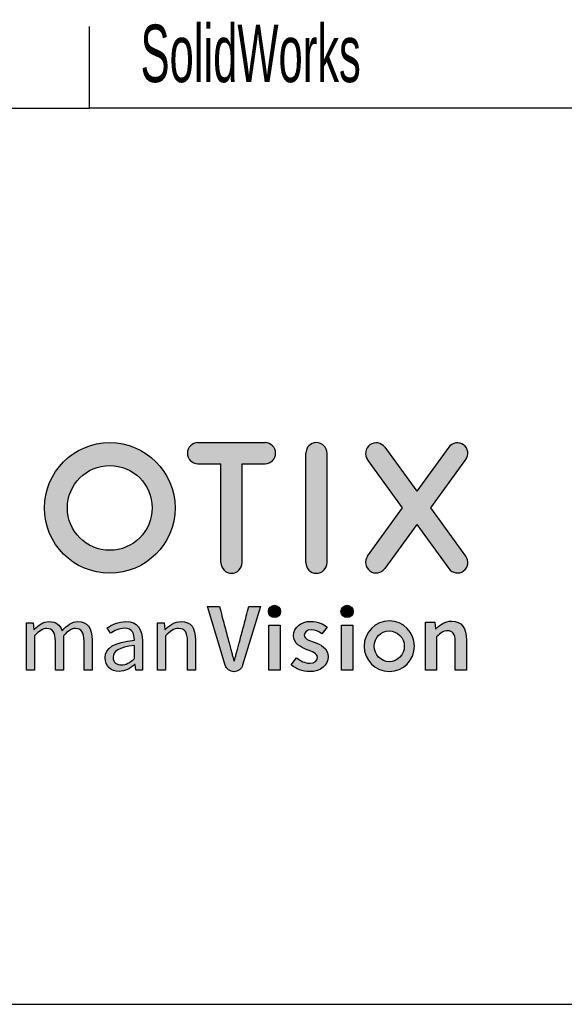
# Model space of a CAD drawing. Header units: millimetres. Extents: x 11 to 411, y 5 to 292.
# Tile 4 of 9: x 296 to 316, y 5 to 41. Entities that reach past the tile are written whole.
import ezdxf

# ---------------------------------------------------------------- set-up
doc = ezdxf.new("R2010")
doc.units = ezdxf.units.MM
doc.layers.add('1', color=7, linetype='Continuous')
doc.styles.add('SLDTEXTSTYLE2', font='TXT', dxfattribs={"width": 0.567})

msp = doc.modelspace()

# ---------------------------------------------------------------- hatches: boundary and pattern name
at = {"layer": '1'}
h = msp.add_hatch(color=156, dxfattribs=at)
edge = h.paths.add_edge_path(flags=0)
edge.add_arc((299.348, 23.442), 2.405, 0, 360)
edge = h.paths.add_edge_path(flags=0)
edge.add_arc((299.348, 23.442), 1.56, 0, 360)
h = msp.add_hatch(color=156, dxfattribs=at)
edge = h.paths.add_edge_path(flags=0)
edge.add_line((305.068, 25.847), (302.598, 25.847))
edge.add_arc((302.598, 25.457), 0.39, 90, 270)
edge.add_line((302.598, 25.067), (303.443, 25.067))
edge.add_line((303.443, 25.067), (303.443, 21.427))
edge.add_arc((303.833, 21.427), 0.39, 180, 360)
edge.add_line((304.223, 21.427), (304.223, 25.067))
edge.add_line((304.223, 25.067), (305.068, 25.067))
edge.add_arc((305.068, 25.457), 0.39, 270, 450)
h = msp.add_hatch(color=156, dxfattribs=at)
edge = h.paths.add_edge_path(flags=0)
edge.add_arc((306.962, 25.457), 0.39, 0, 180)
edge.add_line((306.572, 25.457), (306.572, 21.427))
edge.add_arc((306.962, 21.427), 0.39, 180, 360)
edge.add_line((307.352, 21.427), (307.352, 25.457))
h = msp.add_hatch(color=156, dxfattribs=at)
edge = h.paths.add_edge_path(flags=0)
edge.add_arc((312.153, 21.437), 0.39, 216, 396)
edge.add_line((312.468, 21.666), (311.178, 23.442))
edge.add_line((311.178, 23.442), (312.468, 25.219))
edge.add_arc((312.153, 25.448), 0.39, 324, 504)
edge.add_line((311.837, 25.677), (310.658, 24.054))
edge.add_line((310.658, 24.054), (309.478, 25.677))
edge.add_arc((309.163, 25.448), 0.39, 36, 216)
edge.add_line((308.847, 25.219), (310.138, 23.442))
edge.add_line((310.138, 23.442), (308.847, 21.666))
edge.add_arc((309.163, 21.437), 0.39, 144, 324)
edge.add_line((309.478, 21.208), (310.658, 22.831))
edge.add_line((310.658, 22.831), (311.837, 21.208))
h = msp.add_hatch(color=156, dxfattribs=at)
edge = h.paths.add_edge_path(flags=0)
edge.add_spline(control_points=[(303.602, 17.647), (303.645, 17.508), (303.774, 17.413), (303.92, 17.413)], knot_values=[8, 8, 8, 8, 9, 9, 9, 9], weights=[1, 1, 1, 1], degree=3, periodic=0)
edge.add_line((303.92, 17.413), (303.926, 17.413))
edge.add_spline(control_points=[(303.926, 17.413), (304.072, 17.413), (304.201, 17.509), (304.244, 17.648)], knot_values=[6, 6, 6, 6, 7, 7, 7, 7], weights=[1, 1, 1, 1], degree=3, periodic=0)
edge.add_line((304.244, 17.648), (304.898, 19.818))
edge.add_line((304.898, 19.818), (304.473, 19.818))
edge.add_spline(control_points=[(304.473, 19.818), (304.017, 18.086), (303.937, 17.816)], knot_values=[3, 3, 3, 4, 4, 4], weights=[1, 1, 1], degree=2, periodic=0)
edge.add_line((303.937, 17.816), (303.923, 17.816))
edge.add_spline(control_points=[(303.923, 17.816), (303.844, 18.086), (303.387, 19.818)], knot_values=[1, 1, 1, 2, 2, 2], weights=[1, 1, 1], degree=2, periodic=0)
edge.add_line((303.387, 19.818), (302.945, 19.818))
edge.add_line((302.945, 19.818), (303.602, 17.647))
h = msp.add_hatch(color=156, dxfattribs=at)
edge = h.paths.add_edge_path(flags=0)
edge.add_spline(control_points=[(305.194, 19.633), (305.194, 19.509), (305.294, 19.408), (305.418, 19.408), (305.542, 19.408), (305.642, 19.509), (305.642, 19.633)], knot_values=[0, 0, 0, 0, 1, 1, 1, 2, 2, 2, 2], weights=[1, 1, 1, 1, 1, 1, 1], degree=3, periodic=0)
edge.add_spline(control_points=[(305.642, 19.633), (305.642, 19.756), (305.542, 19.857), (305.418, 19.857), (305.294, 19.857), (305.194, 19.756), (305.194, 19.633)], knot_values=[2, 2, 2, 2, 3, 3, 3, 4, 4, 4, 4], weights=[1, 1, 1, 1, 1, 1, 1], degree=3, periodic=0)
h = msp.add_hatch(color=156, dxfattribs=at)
edge = h.paths.add_edge_path(flags=0)
edge.add_spline(control_points=[(307.866, 19.633), (307.866, 19.509), (307.966, 19.408), (308.09, 19.408), (308.214, 19.408), (308.315, 19.509), (308.315, 19.633)], knot_values=[0, 0, 0, 0, 1, 1, 1, 2, 2, 2, 2], weights=[1, 1, 1, 1, 1, 1, 1], degree=3, periodic=0)
edge.add_spline(control_points=[(308.315, 19.633), (308.315, 19.756), (308.214, 19.857), (308.09, 19.857), (307.966, 19.857), (307.866, 19.756), (307.866, 19.633)], knot_values=[2, 2, 2, 2, 3, 3, 3, 4, 4, 4, 4], weights=[1, 1, 1, 1, 1, 1, 1], degree=3, periodic=0)
h = msp.add_hatch(color=156, dxfattribs=at)
edge = h.paths.add_edge_path(flags=0)
edge.add_spline(control_points=[(297.019, 19.002), (296.889, 19.002), (296.742, 18.912), (296.58, 18.732)], knot_values=[16, 16, 16, 16, 17, 17, 17, 17], weights=[1, 1, 1, 1], degree=3, periodic=0)
edge.add_line((296.58, 18.732), (296.58, 17.466))
edge.add_line((296.58, 17.466), (296.285, 17.466))
edge.add_line((296.285, 17.466), (296.285, 19.214))
edge.add_line((296.285, 19.214), (296.529, 19.214))
edge.add_line((296.529, 19.214), (296.555, 18.962))
edge.add_line((296.555, 18.962), (296.565, 18.962))
edge.add_spline(control_points=[(296.565, 18.962), (296.716, 19.127), (296.9, 19.257), (297.108, 19.257)], knot_values=[3, 3, 3, 3, 4, 4, 4, 4], weights=[1, 1, 1, 1], degree=3, periodic=0)
edge.add_spline(control_points=[(297.108, 19.257), (297.375, 19.257), (297.519, 19.131), (297.59, 18.922)], knot_values=[4, 4, 4, 4, 5, 5, 5, 5], weights=[1, 1, 1, 1], degree=3, periodic=0)
edge.add_spline(control_points=[(297.59, 18.922), (297.774, 19.12), (297.954, 19.257), (298.166, 19.257)], knot_values=[5, 5, 5, 5, 6, 6, 6, 6], weights=[1, 1, 1, 1], degree=3, periodic=0)
edge.add_spline(control_points=[(298.166, 19.257), (298.526, 19.257), (298.698, 19.02), (298.698, 18.574)], knot_values=[6, 6, 6, 6, 7, 7, 7, 7], weights=[1, 1, 1, 1], degree=3, periodic=0)
edge.add_line((298.698, 18.574), (298.698, 17.466))
edge.add_line((298.698, 17.466), (298.403, 17.466))
edge.add_line((298.403, 17.466), (298.403, 18.534))
edge.add_spline(control_points=[(298.403, 18.534), (298.403, 18.861), (298.299, 19.002), (298.08, 19.002)], knot_values=[10, 10, 10, 10, 11, 11, 11, 11], weights=[1, 1, 1, 1], degree=3, periodic=0)
edge.add_spline(control_points=[(298.08, 19.002), (297.943, 19.002), (297.803, 18.912), (297.641, 18.732)], knot_values=[11, 11, 11, 11, 12, 12, 12, 12], weights=[1, 1, 1, 1], degree=3, periodic=0)
edge.add_line((297.641, 18.732), (297.641, 17.466))
edge.add_line((297.641, 17.466), (297.346, 17.466))
edge.add_line((297.346, 17.466), (297.346, 18.534))
edge.add_spline(control_points=[(297.346, 18.534), (297.346, 18.861), (297.242, 19.002), (297.019, 19.002)], knot_values=[15, 15, 15, 15, 16, 16, 16, 16], weights=[1, 1, 1, 1], degree=3, periodic=0)
h = msp.add_hatch(color=156, dxfattribs=at)
edge = h.paths.add_edge_path(flags=0)
edge.add_spline(control_points=[(300.256, 18.574), (299.511, 18.491), (299.18, 18.3), (299.18, 17.919)], knot_values=[11, 11, 11, 11, 12, 12, 12, 12], weights=[1, 1, 1, 1], degree=3, periodic=0)
edge.add_spline(control_points=[(299.18, 17.919), (299.18, 17.606), (299.4, 17.423), (299.694, 17.423)], knot_values=[10, 10, 10, 10, 11, 11, 11, 11], weights=[1, 1, 1, 1], degree=3, periodic=0)
edge.add_spline(control_points=[(299.694, 17.423), (299.91, 17.423), (300.104, 17.538), (300.274, 17.674)], knot_values=[9, 9, 9, 9, 10, 10, 10, 10], weights=[1, 1, 1, 1], degree=3, periodic=0)
edge.add_line((300.274, 17.674), (300.281, 17.674))
edge.add_line((300.281, 17.674), (300.306, 17.466))
edge.add_line((300.306, 17.466), (300.55, 17.466))
edge.add_line((300.55, 17.466), (300.55, 18.538))
edge.add_spline(control_points=[(300.55, 18.538), (300.55, 18.973), (300.371, 19.257), (299.943, 19.257)], knot_values=[4, 4, 4, 4, 5, 5, 5, 5], weights=[1, 1, 1, 1], degree=3, periodic=0)
edge.add_spline(control_points=[(299.943, 19.257), (299.662, 19.257), (299.417, 19.135), (299.256, 19.03)], knot_values=[3, 3, 3, 3, 4, 4, 4, 4], weights=[1, 1, 1, 1], degree=3, periodic=0)
edge.add_line((299.256, 19.03), (299.374, 18.825))
edge.add_spline(control_points=[(299.374, 18.825), (299.511, 18.919), (299.691, 19.012), (299.896, 19.012)], knot_values=[1, 1, 1, 1, 2, 2, 2, 2], weights=[1, 1, 1, 1], degree=3, periodic=0)
edge.add_spline(control_points=[(299.896, 19.012), (300.18, 19.012), (300.256, 18.797), (300.256, 18.574)], knot_values=[0, 0, 0, 0, 1, 1, 1, 1], weights=[1, 1, 1, 1], degree=3, periodic=0)
edge = h.paths.add_edge_path(flags=0)
edge.add_spline(control_points=[(299.777, 17.66), (299.605, 17.66), (299.471, 17.743), (299.471, 17.941)], knot_values=[3, 3, 3, 3, 4, 4, 4, 4], weights=[1, 1, 1, 1], degree=3, periodic=0)
edge.add_spline(control_points=[(299.471, 17.941), (299.471, 18.164), (299.669, 18.307), (300.256, 18.379)], knot_values=[2, 2, 2, 2, 3, 3, 3, 3], weights=[1, 1, 1, 1], degree=3, periodic=0)
edge.add_line((300.256, 18.379), (300.256, 17.894))
edge.add_spline(control_points=[(300.256, 17.894), (300.086, 17.743), (299.946, 17.66), (299.777, 17.66)], knot_values=[0, 0, 0, 0, 1, 1, 1, 1], weights=[1, 1, 1, 1], degree=3, periodic=0)
h = msp.add_hatch(color=156, dxfattribs=at)
edge = h.paths.add_edge_path(flags=0)
edge.add_spline(control_points=[(301.403, 18.732), (301.579, 18.908), (301.701, 19.002), (301.881, 19.002)], knot_values=[9, 9, 9, 9, 10, 10, 10, 10], weights=[1, 1, 1, 1], degree=3, periodic=0)
edge.add_spline(control_points=[(301.881, 19.002), (302.111, 19.002), (302.212, 18.861), (302.212, 18.534)], knot_values=[8, 8, 8, 8, 9, 9, 9, 9], weights=[1, 1, 1, 1], degree=3, periodic=0)
edge.add_line((302.212, 18.534), (302.212, 17.466))
edge.add_line((302.212, 17.466), (302.507, 17.466))
edge.add_line((302.507, 17.466), (302.507, 18.574))
edge.add_spline(control_points=[(302.507, 18.574), (302.507, 19.02), (302.342, 19.257), (301.975, 19.257)], knot_values=[4, 4, 4, 4, 5, 5, 5, 5], weights=[1, 1, 1, 1], degree=3, periodic=0)
edge.add_spline(control_points=[(301.975, 19.257), (301.734, 19.257), (301.554, 19.127), (301.388, 18.962)], knot_values=[3, 3, 3, 3, 4, 4, 4, 4], weights=[1, 1, 1, 1], degree=3, periodic=0)
edge.add_line((301.388, 18.962), (301.378, 18.962))
edge.add_line((301.378, 18.962), (301.352, 19.214))
edge.add_line((301.352, 19.214), (301.108, 19.214))
edge.add_line((301.108, 19.214), (301.108, 17.466))
edge.add_line((301.108, 17.466), (301.403, 17.466))
edge.add_line((301.403, 17.466), (301.403, 18.732))
h = msp.add_hatch(color=156, dxfattribs=at)
edge = h.paths.add_edge_path(flags=0)
edge.add_spline(control_points=[(306.032, 17.659), (306.205, 17.518), (306.46, 17.414), (306.701, 17.414)], knot_values=[12, 12, 12, 12, 13, 13, 13, 13], weights=[1, 1, 1, 1], degree=3, periodic=0)
edge.add_spline(control_points=[(306.701, 17.414), (307.147, 17.414), (307.388, 17.659), (307.388, 17.961)], knot_values=[11, 11, 11, 11, 12, 12, 12, 12], weights=[1, 1, 1, 1], degree=3, periodic=0)
edge.add_spline(control_points=[(307.388, 17.961), (307.388, 18.292), (307.122, 18.407), (306.881, 18.497)], knot_values=[10, 10, 10, 10, 11, 11, 11, 11], weights=[1, 1, 1, 1], degree=3, periodic=0)
edge.add_spline(control_points=[(306.881, 18.497), (306.69, 18.565), (306.514, 18.622), (306.514, 18.759)], knot_values=[9, 9, 9, 9, 10, 10, 10, 10], weights=[1, 1, 1, 1], degree=3, periodic=0)
edge.add_spline(control_points=[(306.514, 18.759), (306.514, 18.871), (306.597, 18.953), (306.773, 18.953)], knot_values=[8, 8, 8, 8, 9, 9, 9, 9], weights=[1, 1, 1, 1], degree=3, periodic=0)
edge.add_spline(control_points=[(306.773, 18.953), (306.913, 18.953), (307.039, 18.892), (307.162, 18.802)], knot_values=[7, 7, 7, 7, 8, 8, 8, 8], weights=[1, 1, 1, 1], degree=3, periodic=0)
edge.add_line((307.162, 18.802), (307.352, 19.054))
edge.add_spline(control_points=[(307.352, 19.054), (307.208, 19.166), (307.01, 19.266), (306.766, 19.266)], knot_values=[5, 5, 5, 5, 6, 6, 6, 6], weights=[1, 1, 1, 1], degree=3, periodic=0)
edge.add_spline(control_points=[(306.766, 19.266), (306.37, 19.266), (306.122, 19.047), (306.122, 18.738)], knot_values=[4, 4, 4, 4, 5, 5, 5, 5], weights=[1, 1, 1, 1], degree=3, periodic=0)
edge.add_spline(control_points=[(306.122, 18.738), (306.122, 18.443), (306.385, 18.31), (306.618, 18.223)], knot_values=[3, 3, 3, 3, 4, 4, 4, 4], weights=[1, 1, 1, 1], degree=3, periodic=0)
edge.add_spline(control_points=[(306.618, 18.223), (306.805, 18.151), (306.996, 18.087), (306.996, 17.939)], knot_values=[2, 2, 2, 2, 3, 3, 3, 3], weights=[1, 1, 1, 1], degree=3, periodic=0)
edge.add_spline(control_points=[(306.996, 17.939), (306.996, 17.817), (306.906, 17.727), (306.716, 17.727)], knot_values=[1, 1, 1, 1, 2, 2, 2, 2], weights=[1, 1, 1, 1], degree=3, periodic=0)
edge.add_spline(control_points=[(306.716, 17.727), (306.536, 17.727), (306.385, 17.802), (306.226, 17.925)], knot_values=[0, 0, 0, 0, 1, 1, 1, 1], weights=[1, 1, 1, 1], degree=3, periodic=0)
edge.add_line((306.226, 17.925), (306.032, 17.659))
h = msp.add_hatch(color=156, dxfattribs=at)
edge = h.paths.add_edge_path(flags=0)
edge.add_spline(control_points=[(309.645, 17.421), (310.158, 17.421), (310.574, 17.837), (310.574, 18.35)], knot_values=[2, 2, 2, 2, 3, 3, 3, 3], weights=[1, 1, 1, 1], degree=3, periodic=0)
edge.add_spline(control_points=[(310.574, 18.35), (310.574, 18.864), (310.158, 19.28), (309.645, 19.28)], knot_values=[3, 3, 3, 3, 4, 4, 4, 4], weights=[1, 1, 1, 1], degree=3, periodic=0)
edge.add_spline(control_points=[(309.645, 19.28), (309.132, 19.28), (308.715, 18.864), (308.715, 18.35)], knot_values=[0, 0, 0, 0, 1, 1, 1, 1], weights=[1, 1, 1, 1], degree=3, periodic=0)
edge.add_spline(control_points=[(308.715, 18.35), (308.715, 17.837), (309.132, 17.421), (309.645, 17.421)], knot_values=[1, 1, 1, 1, 2, 2, 2, 2], weights=[1, 1, 1, 1], degree=3, periodic=0)
edge = h.paths.add_edge_path(flags=0)
edge.add_spline(control_points=[(309.645, 17.781), (309.339, 17.781), (309.089, 18.044), (309.089, 18.35), (309.089, 18.657), (309.333, 18.919), (309.639, 18.919)], knot_values=[2, 2, 2, 2, 3, 3, 3, 4, 4, 4, 4], weights=[1, 1, 1, 1, 1, 1, 1], degree=3, periodic=0)
edge.add_spline(control_points=[(309.639, 18.919), (309.946, 18.919), (310.2, 18.657), (310.2, 18.35), (310.2, 18.044), (309.951, 17.781), (309.645, 17.781)], knot_values=[0, 0, 0, 0, 1, 1, 1, 2, 2, 2, 2], weights=[1, 1, 1, 1, 1, 1, 1], degree=3, periodic=0)
h = msp.add_hatch(color=156, dxfattribs=at)
edge = h.paths.add_edge_path(flags=0)
edge.add_spline(control_points=[(311.391, 18.699), (311.539, 18.843), (311.639, 18.919), (311.794, 18.919)], knot_values=[9, 9, 9, 9, 10, 10, 10, 10], weights=[1, 1, 1, 1], degree=3, periodic=0)
edge.add_spline(control_points=[(311.794, 18.919), (311.988, 18.919), (312.071, 18.811), (312.071, 18.52)], knot_values=[8, 8, 8, 8, 9, 9, 9, 9], weights=[1, 1, 1, 1], degree=3, periodic=0)
edge.add_line((312.071, 18.52), (312.071, 17.466))
edge.add_line((312.071, 17.466), (312.485, 17.466))
edge.add_line((312.485, 17.466), (312.485, 18.574))
edge.add_spline(control_points=[(312.485, 18.574), (312.485, 19.02), (312.319, 19.275), (311.941, 19.275)], knot_values=[4, 4, 4, 4, 5, 5, 5, 5], weights=[1, 1, 1, 1], degree=3, periodic=0)
edge.add_spline(control_points=[(311.941, 19.275), (311.701, 19.275), (311.521, 19.149), (311.362, 18.994)], knot_values=[3, 3, 3, 3, 4, 4, 4, 4], weights=[1, 1, 1, 1], degree=3, periodic=0)
edge.add_line((311.362, 18.994), (311.348, 18.994))
edge.add_line((311.348, 18.994), (311.319, 19.232))
edge.add_line((311.319, 19.232), (310.978, 19.232))
edge.add_line((310.978, 19.232), (310.978, 17.466))
edge.add_line((310.978, 17.466), (311.391, 17.466))
edge.add_line((311.391, 17.466), (311.391, 18.699))
for points in [[(305.212, 19.128), (305.212, 17.466), (305.625, 17.466), (305.625, 19.128)], [(307.884, 19.128), (307.884, 17.466), (308.298, 17.466), (308.298, 19.128)]]:
    msp.add_hatch(color=156, dxfattribs=at).paths.add_polyline_path(points, flags=0)

# ---------------------------------------------------------------- linework, layer by layer
for p in [(298.588, 41.166), (316.588, 38.166)]:
    msp.add_line(p, (298.588, 38.166), dxfattribs=at)
at = {"layer": '1', "color": 7}
for p, q in [((276.588, 38.166), (298.588, 38.166)), ((10.596, 5.166), (410.588, 5.166))]:
    msp.add_line(p, q, dxfattribs=at)
at = {"layer": '1', "color": 156}
for p, q in [((302.598, 25.847), (305.068, 25.847)), ((306.572, 21.427), (306.572, 25.457)), ((307.352, 21.427), (307.352, 25.457)), ((309.478, 25.677), (310.658, 24.054)), ((311.837, 25.677), (310.658, 24.054)), ((302.598, 25.067), (303.443, 25.067)), ((303.443, 21.427), (303.443, 25.067)), ((304.223, 21.427), (304.223, 25.067)), ((304.223, 25.067), (305.068, 25.067)), ((310.138, 23.442), (308.847, 25.219)), ((311.178, 23.442), (312.468, 25.219)), ((308.847, 21.666), (310.138, 23.442)), ((312.468, 21.666), (311.178, 23.442)), ((310.658, 22.831), (309.478, 21.208)), ((310.658, 22.831), (311.837, 21.208))]:
    msp.add_line(p, q, dxfattribs=at)
at = {"layer": '1', "color": 156, "linetype": 'Continuous'}
for p, q in [((302.945, 19.818), (303.387, 19.818)), ((303.602, 17.647), (302.945, 19.818)), ((304.898, 19.818), (304.244, 17.648)), ((304.473, 19.818), (304.898, 19.818)), ((296.285, 19.214), (296.529, 19.214)), ((296.285, 17.466), (296.285, 19.214)), ((296.529, 19.214), (296.555, 18.962)), ((301.108, 19.214), (301.352, 19.214)), ((301.108, 17.466), (301.108, 19.214)), ((301.352, 19.214), (301.378, 18.962)), ((310.978, 19.232), (311.319, 19.232)), ((310.978, 17.466), (310.978, 19.232)), ((311.319, 19.232), (311.348, 18.994)), ((296.555, 18.962), (296.565, 18.962)), ((299.374, 18.825), (299.256, 19.03)), ((301.378, 18.962), (301.388, 18.962)), ((305.212, 19.128), (305.625, 19.128)), ((305.212, 17.466), (305.212, 19.128)), ((305.625, 19.128), (305.625, 17.466)), ((307.352, 19.054), (307.162, 18.802)), ((307.884, 19.128), (308.298, 19.128)), ((307.884, 17.466), (307.884, 19.128)), ((308.298, 19.128), (308.298, 17.466)), ((311.348, 18.994), (311.362, 18.994)), ((296.58, 18.732), (296.58, 17.466)), ((297.346, 17.466), (297.346, 18.534)), ((297.641, 18.732), (297.641, 17.466)), ((298.403, 17.466), (298.403, 18.534)), ((298.698, 18.574), (298.698, 17.466)), ((300.55, 18.538), (300.55, 17.466)), ((301.403, 18.732), (301.403, 17.466)), ((302.212, 17.466), (302.212, 18.534)), ((302.507, 18.574), (302.507, 17.466)), ((311.391, 18.699), (311.391, 17.466)), ((312.071, 17.466), (312.071, 18.52)), ((312.485, 18.574), (312.485, 17.466)), ((300.256, 17.894), (300.256, 18.379)), ((303.923, 17.816), (303.937, 17.816)), ((306.032, 17.659), (306.226, 17.925)), ((296.58, 17.466), (296.285, 17.466)), ((297.641, 17.466), (297.346, 17.466)), ((298.698, 17.466), (298.403, 17.466)), ((300.281, 17.674), (300.274, 17.674)), ((300.306, 17.466), (300.281, 17.674)), ((300.55, 17.466), (300.306, 17.466)), ((301.403, 17.466), (301.108, 17.466)), ((302.507, 17.466), (302.212, 17.466)), ((303.926, 17.413), (303.92, 17.413)), ((305.625, 17.466), (305.212, 17.466)), ((308.298, 17.466), (307.884, 17.466)), ((311.391, 17.466), (310.978, 17.466)), ((312.485, 17.466), (312.071, 17.466))]:
    msp.add_line(p, q, dxfattribs=at)
at = {"layer": '1', "color": 156}
for radius in [2.405, 1.56]:
    msp.add_circle((299.348, 23.442), radius, dxfattribs=at)
for centre, start, end in [((302.598, 25.457), 90, 270), ((305.068, 25.457), 270, 90), ((306.962, 25.457), 0, 180), ((309.163, 25.448), 36, 216), ((312.153, 25.448), 324, 144), ((303.833, 21.427), 180, 0), ((306.962, 21.427), 180, 0), ((309.163, 21.437), 144, 324), ((312.153, 21.437), 216, 36)]:
    msp.add_arc(centre, 0.39, start, end, dxfattribs=at)
at = {"layer": '1', "color": 156, "linetype": 'Continuous'}
for points, degree in [([(303.387, 19.818), (303.844, 18.086), (303.923, 17.816)], 2), ([(303.937, 17.816), (304.017, 18.086), (304.473, 19.818)], 2), ([(296.565, 18.962), (296.716, 19.127), (296.9, 19.257), (297.108, 19.257)], 3), ([(297.108, 19.257), (297.375, 19.257), (297.519, 19.131), (297.59, 18.922)], 3), ([(297.59, 18.922), (297.774, 19.12), (297.954, 19.257), (298.166, 19.257)], 3), ([(298.166, 19.257), (298.526, 19.257), (298.698, 19.02), (298.698, 18.574)], 3), ([(299.256, 19.03), (299.417, 19.135), (299.662, 19.257), (299.943, 19.257)], 3), ([(299.943, 19.257), (300.371, 19.257), (300.55, 18.973), (300.55, 18.538)], 3), ([(301.388, 18.962), (301.554, 19.127), (301.734, 19.257), (301.975, 19.257)], 3), ([(301.975, 19.257), (302.342, 19.257), (302.507, 19.02), (302.507, 18.574)], 3), ([(306.122, 18.738), (306.122, 19.047), (306.37, 19.266), (306.766, 19.266)], 3), ([(306.766, 19.266), (307.01, 19.266), (307.208, 19.166), (307.352, 19.054)], 3), ([(309.645, 19.28), (309.132, 19.28), (308.715, 18.864), (308.715, 18.35)], 3), ([(310.574, 18.35), (310.574, 18.864), (310.158, 19.28), (309.645, 19.28)], 3), ([(311.362, 18.994), (311.521, 19.149), (311.701, 19.275), (311.941, 19.275)], 3), ([(311.941, 19.275), (312.319, 19.275), (312.485, 19.02), (312.485, 18.574)], 3), ([(297.019, 19.002), (296.889, 19.002), (296.742, 18.912), (296.58, 18.732)], 3), ([(297.346, 18.534), (297.346, 18.861), (297.242, 19.002), (297.019, 19.002)], 3), ([(298.08, 19.002), (297.943, 19.002), (297.803, 18.912), (297.641, 18.732)], 3), ([(298.403, 18.534), (298.403, 18.861), (298.299, 19.002), (298.08, 19.002)], 3), ([(299.896, 19.012), (299.691, 19.012), (299.511, 18.919), (299.374, 18.825)], 3), ([(300.256, 18.574), (300.256, 18.797), (300.18, 19.012), (299.896, 19.012)], 3), ([(301.881, 19.002), (301.701, 19.002), (301.579, 18.908), (301.403, 18.732)], 3), ([(302.212, 18.534), (302.212, 18.861), (302.111, 19.002), (301.881, 19.002)], 3), ([(306.773, 18.953), (306.597, 18.953), (306.514, 18.871), (306.514, 18.759)], 3), ([(307.162, 18.802), (307.039, 18.892), (306.913, 18.953), (306.773, 18.953)], 3), ([(311.794, 18.919), (311.639, 18.919), (311.539, 18.843), (311.391, 18.699)], 3), ([(312.071, 18.52), (312.071, 18.811), (311.988, 18.919), (311.794, 18.919)], 3), ([(299.18, 17.919), (299.18, 18.3), (299.511, 18.491), (300.256, 18.574)], 3), ([(306.618, 18.223), (306.385, 18.31), (306.122, 18.443), (306.122, 18.738)], 3), ([(306.514, 18.759), (306.514, 18.622), (306.69, 18.565), (306.881, 18.497)], 3), ([(306.881, 18.497), (307.122, 18.407), (307.388, 18.292), (307.388, 17.961)], 3), ([(300.256, 18.379), (299.669, 18.307), (299.471, 18.164), (299.471, 17.941)], 3), ([(306.996, 17.939), (306.996, 18.087), (306.805, 18.151), (306.618, 18.223)], 3), ([(308.715, 18.35), (308.715, 17.837), (309.132, 17.421), (309.645, 17.421)], 3), ([(309.645, 17.421), (310.158, 17.421), (310.574, 17.837), (310.574, 18.35)], 3), ([(299.694, 17.423), (299.4, 17.423), (299.18, 17.606), (299.18, 17.919)], 3), ([(299.471, 17.941), (299.471, 17.743), (299.605, 17.66), (299.777, 17.66)], 3), ([(299.777, 17.66), (299.946, 17.66), (300.086, 17.743), (300.256, 17.894)], 3), ([(306.226, 17.925), (306.385, 17.802), (306.536, 17.727), (306.716, 17.727)], 3), ([(307.388, 17.961), (307.388, 17.659), (307.147, 17.414), (306.701, 17.414)], 3), ([(306.716, 17.727), (306.906, 17.727), (306.996, 17.817), (306.996, 17.939)], 3), ([(300.274, 17.674), (300.104, 17.538), (299.91, 17.423), (299.694, 17.423)], 3), ([(303.92, 17.413), (303.774, 17.413), (303.645, 17.508), (303.602, 17.647)], 3), ([(304.244, 17.648), (304.201, 17.509), (304.072, 17.413), (303.926, 17.413)], 3), ([(306.701, 17.414), (306.46, 17.414), (306.205, 17.518), (306.032, 17.659)], 3)]:
    msp.add_open_spline(points, degree=degree, dxfattribs=at)
for points, knots in [([(305.194, 19.633), (305.194, 19.756), (305.294, 19.857), (305.542, 19.857), (305.642, 19.756), (305.642, 19.633)], [2, 2, 2, 2, 3, 3, 4, 4, 4, 4]), ([(305.642, 19.633), (305.642, 19.509), (305.542, 19.408), (305.294, 19.408), (305.194, 19.509), (305.194, 19.633)], [0, 0, 0, 0, 1, 1, 2, 2, 2, 2]), ([(307.866, 19.633), (307.866, 19.756), (307.966, 19.857), (308.214, 19.857), (308.315, 19.756), (308.315, 19.633)], [2, 2, 2, 2, 3, 3, 4, 4, 4, 4]), ([(308.315, 19.633), (308.315, 19.509), (308.214, 19.408), (307.966, 19.408), (307.866, 19.509), (307.866, 19.633)], [0, 0, 0, 0, 1, 1, 2, 2, 2, 2]), ([(309.645, 17.781), (309.339, 17.781), (309.089, 18.044), (309.089, 18.657), (309.333, 18.919), (309.639, 18.919)], [2, 2, 2, 2, 3, 3, 4, 4, 4, 4]), ([(309.639, 18.919), (309.946, 18.919), (310.2, 18.657), (310.2, 18.044), (309.951, 17.781), (309.645, 17.781)], [0, 0, 0, 0, 1, 1, 2, 2, 2, 2])]:
    msp.add_open_spline(points, degree=3, knots=knots, dxfattribs=at)

# ---------------------------------------------------------------- texts
at = {"layer": '1', "char_height": 2.1167, "attachment_point": 1, "style": 'SLDTEXTSTYLE2'}
for s, insert in [('SolidWorks', (300.481, 41.236)), ('CAD-A3', (287.751, 41.212))]:
    msp.add_mtext(s, dxfattribs=dict(at, insert=insert))

doc.saveas('drawing.dxf')
